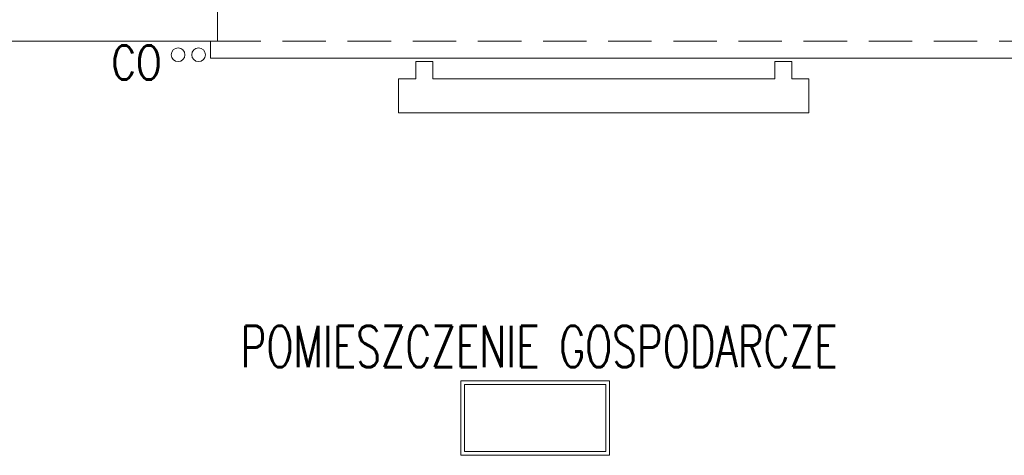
# Model space of a CAD drawing. Header units: millimetres. Extents: x -82287 to 177822, y -399756 to 0.
# Tile 164 of 228: x 51426 to 51714, y -194420 to -194292. Entities that reach past the tile are written whole.
import ezdxf
from ezdxf.enums import TextEntityAlignment as Align

# ---------------------------------------------------------------- set-up
doc = ezdxf.new("R2010")
doc.units = ezdxf.units.MM
doc.header["$MEASUREMENT"] = 0
doc.linetypes.add('SUŁOSZOWA - PB 21 03$0$HIDDEN', pattern=[9.525, 6.35, -3.175])
doc.layers.add('FL_XREF', color=252, linetype='Continuous')
for name, color, linetype, lineweight in [('SUŁOSZOWA - PB 21 03$0$!! 0_ Istn-sciany', 251, 'Continuous', 0), ('SUŁOSZOWA - PB 21 03$0$!! 0_ Istn-widok', 251, 'Continuous', 0), ('SUŁOSZOWA - PB 21 03$0$!! 0_Istn-armatura', 251, 'Continuous', 0), ('SUŁOSZOWA - PB 21 03$0$!! 0_Istn-cienka', 251, 'Continuous', 0), ('SUŁOSZOWA - PB 21 03$0$!! 0_Istn-grzejniki', 251, 'Continuous', 0), ('SUŁOSZOWA - PB 21 03$0$!! 0_Opis_pom', 251, 'Continuous', 0), ('SUŁOSZOWA - PB 21 03$0$!! 1_OPIS POM NOWE', 251, 'Continuous', 0)]:
    doc.layers.add(name, color=color, linetype=linetype, lineweight=lineweight)
doc.styles.add('SUŁOSZOWA - PB 21 03$0$ARCHETYP', font='romans.shx', dxfattribs={"height": 15})
doc.styles.add('SUŁOSZOWA - PB 21 03$0$ARIAL', font='tahoma.ttf')
doc.styles.add('SUŁOSZOWA - PB 21 03$0$TXT', font='simplex.shx')

# ---------------------------------------------------------------- blocks, each defined once
blk = doc.blocks.new('SUŁOSZOWA - PB 21 03')
at = {"layer": 'SUŁOSZOWA - PB 21 03$0$!! 0_ Istn-sciany'}
for points in [[(51421.21802, -194351.5883), (51421.21802, -194325.5883)], [(51361.21802, -194351.5883), (51421.21802, -194351.5883)]]:
    blk.add_lwpolyline(points, dxfattribs=at)
at = {"layer": 'SUŁOSZOWA - PB 21 03$0$!! 0_ Istn-widok'}
for points in [[(51419.21802, -194351.5883), (51419.21802, -194356.5883)], [(51419.21802, -194356.5883), (51663.21802, -194356.5883)]]:
    blk.add_lwpolyline(points, dxfattribs=at)
at = {"layer": 'SUŁOSZOWA - PB 21 03$0$!! 0_Istn-armatura'}
for centre in [(51409.71142, -194355.5883), (51415.71142, -194355.5883)]:
    blk.add_circle(centre, 2, dxfattribs=at)
at = {"layer": 'SUŁOSZOWA - PB 21 03$0$!! 0_Istn-cienka', "linetype": 'SUŁOSZOWA - PB 21 03$0$HIDDEN', "ltscale": 2}
blk.add_lwpolyline([(51421.21802, -194351.5883), (51661.21802, -194351.5883)], dxfattribs=at)
at = {"layer": 'SUŁOSZOWA - PB 21 03$0$!! 0_Istn-grzejniki'}
blk.add_lwpolyline([(51589.21802, -194357.5883), (51589.21802, -194362.5883), (51594.21802, -194362.5883), (51594.21802, -194372.5883), (51474.21802, -194372.5883), (51474.21802, -194362.5883), (51479.21802, -194362.5883), (51479.21802, -194357.5883), (51484.21802, -194357.5883), (51484.21802, -194362.5883), (51584.21802, -194362.5883), (51584.21802, -194357.5883)], close=True, dxfattribs=at)
at = {"layer": 'SUŁOSZOWA - PB 21 03$0$!! 0_Opis_pom', "ltscale": 0.7}
for points in [[(51492.39008, -194472.6873), (51535.91008, -194472.6873), (51535.91008, -194450.9273), (51492.39008, -194450.9273)], [(51493.47808, -194471.5993), (51534.82208, -194471.5993), (51534.82208, -194452.0153), (51493.47808, -194452.0153)]]:
    blk.add_lwpolyline(points, close=True, dxfattribs=at)
at = {"layer": 'SUŁOSZOWA - PB 21 03$0$!! 0_Istn-armatura', "style": 'SUŁOSZOWA - PB 21 03$0$ARCHETYP', "width": 0.8}
blk.add_text('CO', height=10, rotation=0, dxfattribs=at).set_placement((51390.19648, -194362.8506))
at = {"layer": 'SUŁOSZOWA - PB 21 03$0$!! 0_Opis_pom', "ltscale": 0.7, "style": 'SUŁOSZOWA - PB 21 03$0$TXT', "width": 0.7}
blk.add_text('POMIESZCZENIE GOSPODARCZE', height=12, dxfattribs=at).set_placement((51515.26521, -194446.88099), align=Align.CENTER)
at = {"layer": 'SUŁOSZOWA - PB 21 03$0$!! 0_Opis_pom', "ltscale": 0.7, "style": 'SUŁOSZOWA - PB 21 03$0$ARIAL'}
for tag, p in [('B0,19', (52679.2094, -194257.55204)), ('B2,14', (73874.0461, -194402.0887)), ('B2,12', (73342.49259, -194413.89249)), ('B1,21', (60405.50261, -194427.18207)), ('B2,11', (73069.01144, -194438.89383)), ('B2,16', (75195.07765, -194441.83446)), ('A1,16', (59129.54925, -194448.08429)), ('B1,19', (59914.81903, -194448.15658)), ('B1/17', (59524.53699, -194450.37428)), ('1,23', (61575.22173, -194450.37428)), ('1,22', (60947.33929, -194456.1144)), ('B0,15', (51514.15008, -194461.8073)), ('A1,1', (58808.06672, -194460.94161)), ('B3,7', (87459.81312, -194465.07097)), ('B3,3', (88235.73906, -194465.79732)), ('B2,19.1', (76701.67035, -194466.03695)), ('B2,17', (75506.7465, -194471.3759)), ('B1,18', (59715.51745, -194473.87108)), ('B0,18', (52071.43815, -194478.40179)), ('B3,8', (90006.66539, -194478.47972)), ('B3,6', (86826.65132, -194483.15512)), ('B2,15', (74566.38885, -194487.81114)), ('B1,20', (60198.53687, -194490.17374)), ('B2,10', (72728.63362, -194489.37283)), ('B2,13', (73649.91716, -194500.01242)), ('A0,6', (49094.40602, -194505.72387)), ('A2,5', (72452.45009, -194505.90583)), ('A1,6', (58565.96262, -194514.50753)), ('B1,1', (61908.24378, -194515.48656)), ('A0,4', (49692.81919, -194517.93289)), ('B0,22', (54187.56644, -194519.04308)), ('A0,3', (49906.53818, -194524.03766)), ('B0,20', (53125.45224, -194527.8835)), ('A0,5', (49399.71914, -194533.19455)), ('B0,21', (53847.26622, -194535.08002)), ('B1,3', (62229.35503, -194604.49851)), ('B2,18', (75922.43604, -194612.23635)), ('B2,19', (77152.69039, -194617.53776)), ('A3,4', (85509.27934, -194642.47136)), ('B0,24B', (54824.42896, -194684.26784)), ('B1,4', (63476.45184, -194691.11207)), ('B0,16', (51457.40872, -194704.43091)), ('B0,13', (50367.63944, -194706.5583)), ('B0,17', (51897.58569, -194706.77195)), ('A2,4', (71695.75649, -194707.44268)), ('A1,5', (58149.22649, -194724.80163)), ('A2.1', (72371.45884, -194731.56251)), ('B0,23', (54542.05776, -194742.93939)), ('A1,2', (58744.42262, -194746.622)), ('B1,2D', (60756.29674, -194750.92727)), ('A1,15', (59129.54925, -194780.73348)), ('A3.1', (86079.08704, -194786.62422)), ('B0,14', (50962.60809, -194789.06568)), ('B1,4', (63483.03852, -194791.04365)), ('A0,2', (49295.91259, -194810.95246)), ('B2.7', (74548.27897, -194836.12781)), ('B3,2', (89035.72921, -194837.99287)), ('B1,2B', (62374.83512, -194841.86715)), ('B0,7', (52851.95551, -194845.56115)), ('B1,2A', (61803.35407, -194869.27513)), ('B0,8', (51561.38742, -194890.27848)), ('A3.2', (86016.50296, -195004.88875)), ('A1,3', (58810.05243, -195008.83917)), ('A0,1', (49914.27925, -195025.82804)), ('A0,10', (49695.87246, -195042.9259)), ('B0,17', (51225.06492, -195049.74007)), ('B0,6', (52110.41055, -195069.39267)), ('B2.2', (74976.1855, -195068.47988)), ('B1,8', (61403.63433, -195071.25189)), ('A2.2', (72371.45884, -195070.78713)), ('A0,7', (49042.50308, -195082.6056)), ('B3,11', (88623.94853, -195099.23575)), ('B3,4', (87612.56208, -195132.78192)), ('B3,5', (86839.47632, -195174.05241)), ('B0,12', (50313.60595, -195207.52936)), ('B0,11', (50726.178, -195219.06638)), ('B3,10', (89778.42161, -195220.68871)), ('B1,6', (63686.26823, -195231.3997)), ('B0,24A', (54359.17011, -195245.97867)), ('A1,4', (58093.66276, -195250.96213)), ('B0,10', (51476.34179, -195259.44699)), ('B3,9', (90479.74099, -195260.18621)), ('A0,11', (49643.96951, -195271.84772)), ('B1,14', (59332.54805, -195280.73534)), ('B0,9', (51798.4912, -195291.17482)), ('B2,21', (75970.16114, -195290.81005)), ('A0,8', (49042.50308, -195293.21363)), ('B1,13', (60186.62513, -195314.46953)), ('B1,5', (63419.22943, -195317.21026)), ('B2,9', (73175.51251, -195317.21162)), ('B0,3', (52068.59538, -195319.60465)), ('B1,10', (60892.94126, -195319.45825)), ('A2.3', (71832.37045, -195318.78232)), ('B2,4', (74493.5947, -195318.7733)), ('B2,3', (74674.2815, -195319.28036)), ('A3,3', (85569.83931, -195318.78232)), ('B3,1', (88723.65615, -195329.98594)), ('B2,8', (73894.209, -195338.18956)), ('B2,20', (77211.021, -195343.82367)), ('B1,9', (61058.12383, -195344.48743)), ('B2.1', (75304.74121, -195348.36327)), ('B0,2', (52227.2348, -195357.98297)), ('B1,2C', (61827.40698, -195369.02625)), ('B1,7', (62134.52151, -195372.05069)), ('B0,1', (53061.17304, -195403.85659)), ('A0,9', (49001.50444, -195413.15723)), ('A0,12', (49689.76592, -195485.50737)), ('B0,4', (52224.78303, -195500.96352)), ('B2,5', (74686.48999, -195507.24036)), ('B1,11', (61050.00078, -195512.89565)), ('B1,12', (60864.00751, -195544.00738)), ('B2,6', (74499.29165, -195549.55175)), ('B0,5', (52066.14362, -195556.83806)), ('C2,2', (74812.78942, -195865.8959)), ('C1,3', (61091.58871, -195973.27844)), ('C0,2A', (52278.30875, -196050.48297)), ('C0,1', (52808.36775, -196132.34208)), ('C1,2', (61690.27405, -196439.72387)), ('C1,1', (62060.59754, -196465.28533)), ('C3,1', (88979.71614, -196545.67785)), ('C0,2B', (53028.88223, -196668.8019)), ('C1,4', (61008.68123, -196686.32122)), ('C2,1', (75334.65984, -196786.2197)), ('C2,3', (74834.65119, -196933.26657)), ('C1,5', (61062.7252, -196991.42453)), ('C1,10', (62127.38542, -196998.81344)), ('C1,9', (62147.33751, -197289.53424)), ('C1,6', (61131.41824, -197329.69535)), ('C0,3', (52181.98562, -197341.92176)), ('D1,1', (73931.12245, -197584.03121)), ('C0,4', (52345.96562, -197596.60561)), ('D0,18', (60296.49264, -197617.95269)), ('C2,4', (75243.70451, -197663.89)), ('D0,7', (59141.53804, -197722.84718)), ('C1,7', (61222.2575, -197737.18052)), ('D0,17', (60701.16801, -197741.44864)), ('D1,4', (73157.19908, -197744.29721)), ('D0,3', (59562.25866, -197751.14316)), ('D1,6', (72757.78643, -197751.22612)), ('D0,6', (58741.71849, -197802.61699)), ('D0,10', (58357.73602, -197820.93991)), ('D,09', (59195.67196, -197881.51243)), ('C0,5', (52269.72696, -197902.4362)), ('C0,6', (52872.93793, -197917.07354)), ('D0,2', (59943.06082, -197917.06725)), ('D1,3', (73475.28953, -197924.29875)), ('D0,16', (60721.3534, -197935.2949)), ('D0,8', (59058.9008, -197963.64925)), ('D0,5', (59448.52586, -197969.8061)), ('C2,5', (74555.08284, -197988.7886)), ('D1,5', (73291.61607, -197999.29956)), ('D0,4', (59655.02693, -198042.2589)), ('D0,15', (60692.12223, -198127.4643)), ('D0,1', (59931.33074, -198173.12806)), ('D1,2', (73578.07819, -198172.30068)), ('D0,11', (58161.27105, -198211.45823)), ('D0,12', (58250.99458, -198537.17631)), ('D0,13', (58250.99458, -198764.99605)), ('D1,7', (71854.87376, -198786.88467)), ('D0,14', (59130.08589, -198795.3373)), ('D1,8', (71715.35366, -199212.44512))]:
    blk.add_attdef(tag, text='', height=11.968, dxfattribs=at).set_placement(p, align=Align.MIDDLE_CENTER)
at = {"layer": 'SUŁOSZOWA - PB 21 03$0$!! 1_OPIS POM NOWE', "style": 'SUŁOSZOWA - PB 21 03$0$ARIAL'}
for tag, p in [('C1.7A', (61271.6179, -197538.30303)), ('C2.5B', (74970.66097, -197546.70728)), ('C2,5C', (74903.71123, -197659.13664)), ('C2.4', (75374.07862, -197726.11453)), ('D1,2B', (74322.25834, -197791.43247)), ('C1.7C', (61260.26049, -197811.38428)), ('C1.8B', (61588.27341, -197817.62151)), ('C1.8A', (61884.42005, -197818.94854)), ('C1.7B', (61322.12354, -197933.89849)), ('C2,5A', (74943.41937, -197993.49482)), ('E1.2', (62164.78326, -198139.98688)), ('E1.5E', (62692.10372, -198153.27854)), ('D1,2C', (73419.9359, -198156.57844)), ('E3.1', (88990.58975, -198158.87886)), ('E2.9', (75361.45041, -198161.88904)), ('E2.7', (76022.45692, -198162.26272)), ('D1,2A', (74280.17915, -198172.30068)), ('E1.5D', (62993.60773, -198185.416)), ('E1.1', (61330.46191, -198191.9806)), ('E1.5C', (63016.9343, -198246.3437)), ('E1.5B', (63264.15117, -198307.8661)), ('E3.2', (88781.41347, -198385.24275)), ('E1.6', (61022.6264, -198421.00827)), ('E2.2', (74782.75417, -198427.85813)), ('E2.8', (75757.29014, -198437.09188)), ('E2.6', (76531.8031, -198444.40756)), ('E3.4', (89392.22607, -198450.03942)), ('E1.5A', (63049.47589, -198456.39852)), ('E1.5G', (62892.39981, -198586.12622)), ('E1.5F', (62736.15118, -198589.14592)), ('E1,4', (61888.25021, -198652.6996)), ('E2.1', (75803.99631, -198697.05773)), ('E1.5L', (63297.7633, -198733.65678)), ('E1.3', (61058.5992, -198806.28147)), ('E1.5H', (62893.53005, -198830.01758)), ('E2,3', (74778.52304, -198843.9541)), ('E3.3', (89150.95684, -198867.32581)), ('E1.5K', (63266.15427, -198904.67789)), ('E1.5I', (62723.74907, -199005.87002)), ('E2.4', (75135.87669, -199083.20857)), ('E2.5', (76615.04061, -199164.91143)), ('E1.5J', (63204.25187, -199215.697))]:
    blk.add_attdef(tag, text='', height=11.968, dxfattribs=at).set_placement(p, align=Align.MIDDLE_CENTER)

msp = doc.modelspace()

# ---------------------------------------------------------------- block references
at = {"layer": 'FL_XREF'}
msp.add_blockref('SUŁOSZOWA - PB 21 03', (62.28, 52.9), dxfattribs=at)

doc.saveas('drawing.dxf')
